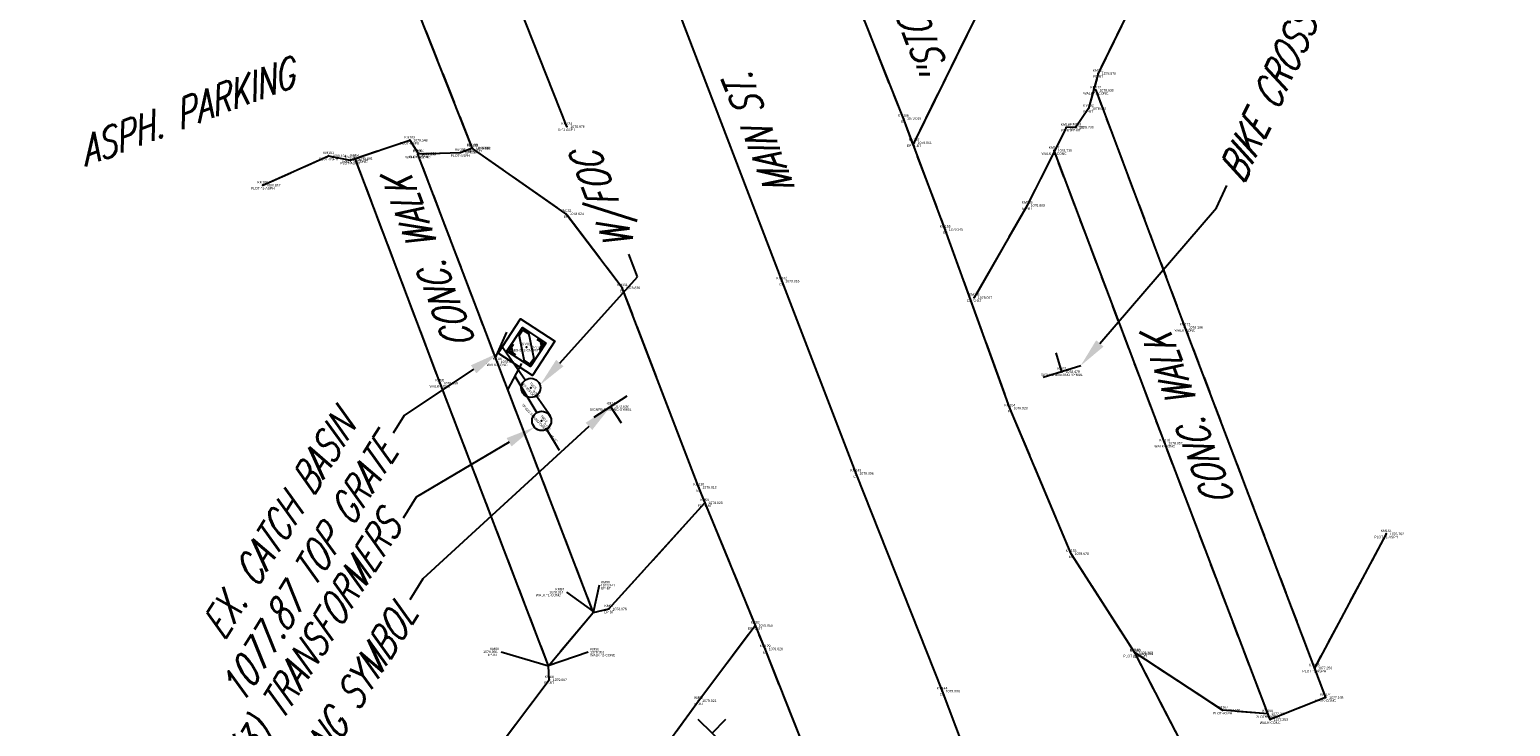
# Model space of a CAD drawing. Extents: x 0 to 213038, y 0 to 462006.
# Tile 25 of 106: x 212401 to 212521, y 396438 to 396494. Entities that reach past the tile are written whole.
import ezdxf
from ezdxf import colors
from ezdxf.entities.mleader import LeaderData, LeaderLine
from ezdxf.enums import TextEntityAlignment as Align
from ezdxf.math import Vec2, Vec3

# ---------------------------------------------------------------- set-up
doc = ezdxf.new("R2010")
doc.units = 0
doc.header["$LTSCALE"] = 20
doc.header["$MEASUREMENT"] = 0
for name, pattern in [('1-DASHED2', [0.1875, 0.125, -0.0625]), ('PV_X_EP', [0.27, 0.22, -0.05]), ('X_Existing 2', [0.125, 0.0625, -0.0625])]:
    doc.linetypes.add(name, pattern=pattern)
doc.layers.get('0').update_dxf_attribs({"linetype": 'CONTINUOUS'})
for name, color, linetype in [('DR_X_BLOCKS', 124, 'CONTINUOUS'), ('DR_X_TEXT', 2, 'CONTINUOUS'), ('DT_X_BREAK_LINE', 4, 'CONTINUOUS'), ('PNTDESC', 3, 'CONTINUOUS'), ('PNTELEV', 5, 'CONTINUOUS'), ('PNTNO', 7, 'CONTINUOUS'), ('PNTS_Butler Topo', 1, 'CONTINUOUS'), ('PNTS_TBC-7-16-2025', 1, 'CONTINUOUS'), ('PV_X_EOP', 240, 'PV_X_EP'), ('PV_X_PARKING_LOT', 9, '1-DASHED2'), ('PV_X_TEXT', 2, 'CONTINUOUS'), ('PV_X_WALK', 1, 'X_Existing 2'), ('RW_X_TEXT', 9, 'CONTINUOUS'), ('SN_X_BLOCKS', 94, 'CONTINUOUS'), ('SN_X_TEXT', 2, 'CONTINUOUS'), ('SV_X_CENTER_PAVT', 2, 'CONTINUOUS'), ('UT_X_GAS_TEXT', 2, 'CONTINUOUS'), ('UT_X_TELE_BLOCKS', 32, 'CONTINUOUS'), ('UT_X_TELE_TEXT', 32, 'CONTINUOUS'), ('UT_X_TEXT', 32, 'CONTINUOUS')]:
    doc.layers.add(name, color=color, linetype=linetype)
doc.styles.add('PTXT', font='TXT')
doc.styles.add('romans', font='romans.shx', dxfattribs={"width": 0.75, "oblique": 22.5})

# ---------------------------------------------------------------- blocks, each defined once
blk = doc.blocks.new('SRVPNO1')
at = {"layer": 'PNTDESC', "style": 'PTXT'}
blk.add_attdef('DESC2', text='', height=1, dxfattribs=at).set_placement((0, -1.75), align=Align.CENTER)
at = {"layer": 'PNTELEV', "style": 'PTXT'}
blk.add_attdef('ELEV2', (1.5, -0.5), '', height=1, dxfattribs=at)
at = {"layer": 'PNTNO', "style": 'PTXT'}
blk.add_attdef('PT#', text='', height=1, dxfattribs=at).set_placement((0, 0.75), align=Align.CENTER)
blk = doc.blocks.new('CBS22B-X')
at = {"color": 8}
for p, q in [((-1.15, -0.61), (0.61, 1.15)), ((-1.15, 0.52), (-0.52, 1.15)), ((-0.55, -1.15), (1.15, 0.55)), ((0.58, -1.15), (1.15, -0.58))]:
    blk.add_line(p, q, dxfattribs=at)
at = {"color": 124}
blk.add_lwpolyline([(-1.67, 1.67), (1.67, 1.67), (1.67, -1.67), (-1.67, -1.67), (-1.67, 1.67)], close=True, dxfattribs=at)
at = {"color": 124, "flags": 128}
blk.add_lwpolyline([(-1.15, 1.15), (1.15, 1.15), (1.15, -1.15), (-1.15, -1.15), (-1.15, 1.15)], close=True, dxfattribs=at)
at = {"color": 8}
for points in [[(-0.4, 1), (-1, 1), (-1, 0.4)], [(1, 0.4), (1, 1), (0.4, 1)], [(-1, -0.4), (-1, -1), (-0.4, -1)], [(0.4, -1), (1, -1), (1, -0.4)]]:
    blk.add_lwpolyline(points, dxfattribs=at)
blk = doc.blocks.new('SGN1P')
for p, q in [((0, 0.08), (0, -0.08)), ((0, 0), (-0.08, 0))]:
    blk.add_line(p, q)
blk = doc.blocks.new('TELP')
at = {"color": 32}
for p, q in [((0.1093, 0.1812), (0.0202, 0.0334)), ((0.0502, 0.1812), (0.1684, 0.1812))]:
    blk.add_line(p, q, dxfattribs=at)
blk.add_lwpolyline([(-0.0202, -0.0334), (-0.0717, -0.1188)], dxfattribs=at)
blk.add_circle((0, 0), 0.0391, dxfattribs=at)

msp = doc.modelspace()

# ---------------------------------------------------------------- linework, layer by layer
at = {"layer": 'DT_X_BREAK_LINE'}
for points in [[(212517.43, 396375.09, 1076.6), (212507.98, 396400.17, 1077.06), (212499.63, 396422.82, 1077.61), (212495.29, 396434.86, 1077.87), (212490.84, 396443.46, 1078.4), (212485.6, 396451.61, 1078.68), (212480.62, 396463.46, 1078.92), (212475.35, 396478.01, 1079.05), (212471.94, 396487.05, 1079.02), (212464.86, 396504.89, 1079.08), (212458.66, 396522.53, 1079.54), (212454.68, 396536.62, 1080.19), (212453.7, 396546.17, 1080.57), (212455.15, 396553.36, 1080.61), (212449.46, 396568.14, 1081.57)], [(212444.53, 396486.38, 1078.98), (212436.83, 396505.88, 1079.82), (212427.91, 396529.78, 1081), (212418.91, 396554.12, 1082.48)], [(212472.81, 396485.07, 1079), (212478.86, 396497.33, 1078.73), (212478.98, 396499.53, 1078.61), (212481.2, 396503.6, 1078.61), (212482.85, 396504.95, 1078.64), (212489.82, 396519.37, 1078.46), (212506.72, 396553.25, 1078.16)], [(212419.76, 396481.61, 1080.85), (212425.12, 396484, 1080.13), (212426.87, 396483.66, 1079.71), (212431.73, 396485.27, 1079.35), (212432.45, 396484.18, 1079.21), (212435.86, 396484.27, 1078.97), (212436.83, 396484.66, 1078.89), (212429.84, 396502.3, 1079.93), (212409.83, 396549.74, 1082.6)], [(212515.69, 396548.71, 1077.99), (212503.99, 396524.93, 1078.2), (212494.2, 396503.76, 1078.42), (212487.81, 396490.71, 1078.68), (212487.01, 396487.86, 1078.69), (212485.99, 396486.34, 1078.73), (212485.2, 396486.31, 1078.73), (212482.02, 396479.97, 1078.81), (212477.72, 396472.46, 1079.01)], [(212487.62, 396489.34, 1078.64), (212494.88, 396470.04, 1078.2), (212506.33, 396439.9, 1077.16), (212501.82, 396438.1, 1077.25), (212493.23, 396460.61, 1078.06), (212484.22, 396484.43, 1078.73)], [(212446.66, 396446.92, 1078.91), (212438.85, 396467.23, 1078.88), (212432.4, 396484.14, 1079.29)], [(212489.63, 396365.59, 1076.56), (212481.93, 396382.61, 1077.01), (212473.67, 396403.92, 1077.73), (212474.51, 396408.24, 1077.97), (212469.23, 396422.28, 1078.56), (212460.68, 396443.85, 1079.03), (212455.28, 396457.01, 1079.01), (212449.05, 396473.25, 1078.84), (212444.46, 396479.29, 1078.62), (212436.86, 396484.61, 1078.89)], [(212427.26, 396483.79, 1079.69), (212434.19, 396465.49, 1078.97), (212443.02, 396442.48, 1078.95)], [(212404.5, 396385.97, 1078.42), (212415.5, 396402.96, 1078.47), (212426.49, 396418.95, 1078.67), (212432.29, 396427.02, 1078.77), (212443.09, 396441.34, 1079.01), (212443.03, 396442.48, 1078.96), (212446.68, 396446.82, 1078.94), (212447.96, 396447.11, 1078.98), (212455.77, 396455.75, 1079.02)], [(212511.27, 396453.22, 1076.76), (212505.42, 396442.3, 1077.26)], [(212413.29, 396380.52, 1078.28), (212425.39, 396398.97, 1078.5), (212432.26, 396409.42, 1078.61), (212440.51, 396421.28, 1078.8), (212447.28, 396429.58, 1078.9), (212447.93, 396429.52, 1078.85), (212451.64, 396433.55, 1078.93), (212451.37, 396434.32, 1078.98), (212455.26, 396439.64, 1079.02), (212459.86, 396445.77, 1079.06)], [(212501.62, 396438.57, 1077.25), (212497.95, 396438.87, 1077.6), (212490.82, 396443.53, 1078.39)]]:
    msp.add_polyline3d(points, dxfattribs=at)
at = {"layer": 'PNTS_Butler Topo'}
for p, q in [((212444.49, 396448.48), (212446.66, 396446.92)), ((212447.16, 396449.04), (212446.68, 396446.82)), ((212439.17, 396443.62), (212443.03, 396442.48)), ((212446.28, 396443.59), (212443.02, 396442.48))]:
    msp.add_line(p, q, dxfattribs=at)
for p in [(212487.81, 396490.71, 1078.68), (212487.62, 396489.34, 1078.64), (212487.01, 396487.86, 1078.69), (212471.94, 396487.05, 1079.02), (212444.53, 396486.38, 1078.98), (212485.2, 396486.31, 1078.73), (212485.99, 396486.34, 1078.73), (212431.73, 396485.27, 1079.35), (212432.4, 396484.14, 1079.29), (212432.45, 396484.18, 1079.21), (212435.86, 396484.27, 1078.97), (212436.83, 396484.66, 1078.89), (212436.86, 396484.61, 1078.89), (212472.81, 396485.07, 1079), (212484.22, 396484.43, 1078.73), (212425.12, 396484, 1080.13), (212426.87, 396483.66, 1079.71), (212427.26, 396483.79, 1079.69), (212419.76, 396481.61, 1080.85), (212444.46, 396479.29, 1078.62), (212482.02, 396479.97, 1078.81), (212475.35, 396478.01, 1079.05), (212449.05, 396473.25, 1078.84), (212462.03, 396473.8, 1079.02), (212477.72, 396472.46, 1079.01), (212494.88, 396470.04, 1078.2), (212441.24, 396468.43, 1077.87), (212438.85, 396467.23, 1078.88), (212484.86, 396466.43, 1078.48), (212434.19, 396465.49, 1078.97), (212448.1, 396463.6, 1079.61), (212480.62, 396463.46, 1078.92), (212493.23, 396460.61, 1078.06), (212468.07, 396458.15, 1079.1), (212455.28, 396457.01, 1079.01), (212455.77, 396455.75, 1079.02), (212511.27, 396453.22, 1076.76), (212485.6, 396451.61, 1078.68), (212446.66, 396446.92, 1078.91), (212446.68, 396446.82, 1078.94), (212447.96, 396447.11, 1078.98), (212459.86, 396445.77, 1079.06), (212460.68, 396443.85, 1079.03), (212490.82, 396443.53, 1078.39), (212490.84, 396443.46, 1078.4), (212443.02, 396442.48, 1078.95), (212443.03, 396442.48, 1078.96), (212505.42, 396442.3, 1077.26), (212443.09, 396441.34, 1079.01), (212455.26, 396439.64, 1079.02), (212475.09, 396440.41, 1078.93), (212506.33, 396439.9, 1077.16), (212497.95, 396438.87, 1077.6), (212501.62, 396438.57, 1077.25), (212501.82, 396438.1, 1077.25)]:
    msp.add_point(p, dxfattribs=at)
at = {"layer": 'PNTS_TBC-7-16-2025'}
for p in [(212441.6, 396465.11), (212442.48, 396462.42)]:
    msp.add_point(p, dxfattribs=at)
at = {"layer": 'PV_X_EOP', "flags": 128}
for points in [[(212517.43, 396375.09), (212507.98, 396400.17), (212499.63, 396422.82), (212495.29, 396434.86), (212490.84, 396443.46), (212485.6, 396451.61), (212480.62, 396463.46), (212475.35, 396478.01), (212471.94, 396487.05), (212464.86, 396504.89), (212458.66, 396522.53), (212454.68, 396536.62), (212453.7, 396546.17), (212455.15, 396553.36), (212449.46, 396568.14)], [(212472.81, 396485.07), (212478.86, 396497.33), (212478.98, 396499.53), (212481.2, 396503.6), (212482.85, 396504.95), (212489.82, 396519.37), (212506.72, 396553.25)], [(212515.69, 396548.71), (212503.99, 396524.93), (212494.2, 396503.76), (212487.81, 396490.71), (212487.01, 396487.86), (212485.99, 396486.34), (212485.2, 396486.31), (212482.02, 396479.97), (212477.72, 396472.46)], [(212489.63, 396365.59), (212481.93, 396382.61), (212473.67, 396403.92), (212474.51, 396408.24), (212469.23, 396422.28), (212460.68, 396443.85), (212455.28, 396457.01), (212449.05, 396473.25), (212444.46, 396479.29), (212436.86, 396484.61)], [(212404.5, 396385.97), (212415.5, 396402.96), (212426.49, 396418.95), (212432.29, 396427.02), (212443.09, 396441.34), (212443.03, 396442.48), (212446.68, 396446.82), (212447.96, 396447.11), (212455.77, 396455.75)], [(212413.29, 396380.52), (212425.39, 396398.97), (212432.26, 396409.42), (212440.51, 396421.28), (212447.28, 396429.58), (212447.93, 396429.52), (212451.64, 396433.55), (212451.37, 396434.32), (212455.26, 396439.64), (212459.86, 396445.77)]]:
    msp.add_lwpolyline(points, dxfattribs=at)
at = {"layer": 'PV_X_PARKING_LOT', "flags": 128}
for points in [[(212419.76, 396481.61), (212425.12, 396484), (212426.87, 396483.66), (212431.73, 396485.27), (212432.45, 396484.18), (212435.86, 396484.27), (212436.83, 396484.66), (212429.84, 396502.3), (212409.83, 396549.74)], [(212511.27, 396453.22), (212505.42, 396442.3)], [(212501.62, 396438.57), (212497.95, 396438.87), (212490.82, 396443.53)]]:
    msp.add_lwpolyline(points, dxfattribs=at)
at = {"layer": 'PV_X_WALK', "flags": 128}
for points in [[(212487.62, 396489.34), (212494.88, 396470.04), (212506.33, 396439.9), (212501.82, 396438.1), (212493.23, 396460.61), (212484.22, 396484.43)], [(212446.66, 396446.92), (212438.85, 396467.23), (212432.4, 396484.14)], [(212427.26, 396483.79), (212434.19, 396465.49), (212443.02, 396442.48)]]:
    msp.add_lwpolyline(points, dxfattribs=at)
at = {"layer": 'SV_X_CENTER_PAVT'}
msp.add_polyline3d([(212430.14, 396556.66, 1082.26), (212438.63, 396534.38, 1080.88), (212448.02, 396510.08, 1079.62), (212453.77, 396495.4, 1079.16), (212462.03, 396473.8, 1079.02), (212468.07, 396458.15, 1079.1), (212475.09, 396440.41, 1078.93), (212484.33, 396415.96, 1078.25), (212493.54, 396392.33, 1077.44), (212502.04, 396370.12, 1076.92)], dxfattribs=at)

# ---------------------------------------------------------------- block references
at = {"layer": 'DR_X_BLOCKS', "rotation": 56.77710425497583}
msp.add_blockref('CBS22B-X', (212441.24, 396468.43, 1077.87), dxfattribs=at)
at = {"layer": 'PNTS_Butler Topo', "xscale": 0.2, "yscale": 0.2, "zscale": 0.2}
for p, values in [((212487.81, 396490.71, 1078.68), {'PT#': 'KM181', 'ELEV2': '1078.678', 'DESC2': 'EP-BT'}), ((212487.62, 396489.34, 1078.64), {'PT#': 'KM172', 'ELEV2': '1078.639', 'DESC2': 'WALK ^ 1-CONC'}), ((212487.01, 396487.86, 1078.69), {'PT#': 'KM182', 'ELEV2': '1078.695', 'DESC2': 'EP-BT'}), ((212444.53, 396486.38, 1078.98), {'PT#': 'KM134', 'ELEV2': '1078.976', 'DESC2': 'B ^ 1-ASPH'}), ((212471.94, 396487.05, 1079.02), {'PT#': 'KM156', 'ELEV2': '1079.019', 'DESC2': 'EP'}), ((212485.2, 396486.31, 1078.73), {'PT#': 'KM184', 'ELEV2': '1078.734', 'DESC2': 'EP-BT'}), ((212485.99, 396486.34, 1078.73), {'PT#': 'KM183', 'ELEV2': '1078.730', 'DESC2': 'EP-BT'}), ((212431.73, 396485.27, 1079.35), {'PT#': 'KM103', 'ELEV2': '1079.348', 'DESC2': 'PLOT-ASPH'}), ((212472.81, 396485.07, 1079), {'PT#': 'KM187', 'ELEV2': '1079.001', 'DESC2': 'EP ^ 1-BT'}), ((212425.12, 396484, 1080.13), {'PT#': 'KM101', 'ELEV2': '1080.134', 'DESC2': 'PLOT-ASPH'}), ((212427.26, 396483.79, 1079.69), {'PT#': 'KM94', 'ELEV2': '1079.691', 'DESC2': 'WALK ^ 1-CONC'}), ((212432.4, 396484.14, 1079.29), {'PT#': 'KM99', 'ELEV2': '1079.290', 'DESC2': 'WALK ^ 2-CONC'}), ((212432.45, 396484.18, 1079.21), {'PT#': 'KM104', 'ELEV2': '1079.209', 'DESC2': 'PLOT-ASPH'}), ((212435.86, 396484.27, 1078.97), {'PT#': 'KM105', 'ELEV2': '1078.969', 'DESC2': 'PLOT-ASPH'}), ((212436.83, 396484.66, 1078.89), {'PT#': 'KM106', 'ELEV2': '1078.888', 'DESC2': 'PLOT-ASPH'}), ((212436.86, 396484.61, 1078.89), {'PT#': 'KM133', 'ELEV2': '1078.893', 'DESC2': 'EP ^ 2'}), ((212484.22, 396484.43, 1078.73), {'PT#': 'KM177', 'ELEV2': '1078.735', 'DESC2': 'WALK ^ 2-CONC'}), ((212426.87, 396483.66, 1079.71), {'PT#': 'KM102', 'ELEV2': '1079.714', 'DESC2': 'PLOT-ASPH'}), ((212419.76, 396481.61, 1080.85), {'PT#': 'KM100', 'ELEV2': '1080.852', 'DESC2': 'PLOT ^ 1-ASPH'}), ((212444.46, 396479.29, 1078.62), {'PT#': 'KM132', 'ELEV2': '1078.624', 'DESC2': 'EP'}), ((212482.02, 396479.97, 1078.81), {'PT#': 'KM185', 'ELEV2': '1078.808', 'DESC2': 'EP-BT'}), ((212475.35, 396478.01, 1079.05), {'PT#': 'KM155', 'ELEV2': '1079.049', 'DESC2': 'EP'}), ((212449.05, 396473.25, 1078.84), {'PT#': 'KM131', 'ELEV2': '1078.836', 'DESC2': 'EP'}), ((212462.03, 396473.8, 1079.02), {'PT#': 'KM142', 'ELEV2': '1079.016', 'DESC2': 'CP'}), ((212477.72, 396472.46, 1079.01), {'PT#': 'KM186', 'ELEV2': '1079.007', 'DESC2': 'EP ^ 2-BT'}), ((212494.88, 396470.04, 1078.2), {'PT#': 'KM173', 'ELEV2': '1078.196', 'DESC2': 'WALK-CONC'}), ((212441.24, 396468.43, 1077.87), {'PT#': 'KM93', 'ELEV2': '1077.870', 'DESC2': 'CBS-2X2-CNTR/TG'}), ((212438.85, 396467.23, 1078.88), {'PT#': 'KM98', 'ELEV2': '1078.884', 'DESC2': 'WALK-CONC'}), ((212484.86, 396466.43, 1078.48), {'PT#': 'KM23', 'ELEV2': '1078.479', 'DESC2': 'SIGNPB-BIKEXNG-SYMBL'}), ((212434.19, 396465.49, 1078.97), {'PT#': 'KM95', 'ELEV2': '1078.969', 'DESC2': 'WALK-CONC'}), ((212448.1, 396463.6, 1079.61), {'PT#': 'KM24', 'ELEV2': '1079.608', 'DESC2': 'SIGNPB-BIKEXNG-SYMBL'}), ((212480.62, 396463.46, 1078.92), {'PT#': 'KM154', 'ELEV2': '1078.920', 'DESC2': 'EP'}), ((212493.23, 396460.61, 1078.06), {'PT#': 'KM176', 'ELEV2': '1078.057', 'DESC2': 'WALK-CONC'}), ((212468.07, 396458.15, 1079.1), {'PT#': 'KM143', 'ELEV2': '1079.096', 'DESC2': 'CP'}), ((212455.28, 396457.01, 1079.01), {'PT#': 'KM130', 'ELEV2': '1079.010', 'DESC2': 'EP'}), ((212455.77, 396455.75, 1079.02), {'PT#': 'KM92', 'ELEV2': '1079.023', 'DESC2': 'EP ^ 2-BT'}), ((212511.27, 396453.22, 1076.76), {'PT#': 'KM164', 'ELEV2': '1076.762', 'DESC2': 'PLOT ^ 1-ASPH'}), ((212485.6, 396451.61, 1078.68), {'PT#': 'KM153', 'ELEV2': '1078.678', 'DESC2': 'EP'}), ((212447.96, 396447.11, 1078.98), {'PT#': 'KM91', 'ELEV2': '1078.976', 'DESC2': 'EP-BT'}), ((212459.86, 396445.77, 1079.06), {'PT#': 'KM83', 'ELEV2': '1079.056', 'DESC2': 'EP ^ 2-BT'}), ((212460.68, 396443.85, 1079.03), {'PT#': 'KM129', 'ELEV2': '1079.026', 'DESC2': 'EP'}), ((212490.82, 396443.53, 1078.39), {'PT#': 'KM168', 'ELEV2': '1078.393', 'DESC2': 'PLOT ^ 2-ASPH'}), ((212490.84, 396443.46, 1078.4), {'PT#': 'KM152', 'ELEV2': '1078.396', 'DESC2': 'EP'}), ((212505.42, 396442.3, 1077.26), {'PT#': 'KM165', 'ELEV2': '1077.256', 'DESC2': 'PLOT ^ 2-ASPH'}), ((212443.09, 396441.34, 1079.01), {'PT#': 'KM88', 'ELEV2': '1079.007', 'DESC2': 'EP-BT'}), ((212475.09, 396440.41, 1078.93), {'PT#': 'KM144', 'ELEV2': '1078.930', 'DESC2': 'CP'}), ((212455.26, 396439.64, 1079.02), {'PT#': 'KM82', 'ELEV2': '1079.021', 'DESC2': 'EP-BT'}), ((212506.33, 396439.9, 1077.16), {'PT#': 'KM174', 'ELEV2': '1077.158', 'DESC2': 'WALK-CONC'}), ((212497.95, 396438.87, 1077.6), {'PT#': 'KM167', 'ELEV2': '1077.601', 'DESC2': 'PLOT-ASPH'}), ((212501.62, 396438.57, 1077.25), {'PT#': 'KM166', 'ELEV2': '1077.247', 'DESC2': 'PLOT ^ 1-ASPH'}), ((212501.82, 396438.1, 1077.25), {'PT#': 'KM175', 'ELEV2': '1077.253', 'DESC2': 'WALK-CONC'})]:
    msp.add_blockref('SRVPNO1', p, dxfattribs=at).add_auto_attribs(values)
at = {"layer": 'PNTS_Butler Topo'}
ref = msp.add_blockref('SRVPNO1', (212446.68, 396446.82, 1078.94), dxfattribs=dict(at, xscale=0.2, yscale=0.2, zscale=0.2))
ref.add_attrib('PT#', 'KM90', (212447.31, 396449.19, 1078.94), dxfattribs={"layer": 'PNTNO', "height": 0.2, "style": 'PTXT'})
ref.add_attrib('ELEV2', '1078.941', (212447.31, 396448.94, 1078.94), dxfattribs={"layer": 'PNTELEV', "height": 0.2, "style": 'PTXT'})
ref.add_attrib('DESC2', 'EP-BT', (212447.31, 396448.7, 1078.94), dxfattribs={"layer": 'PNTDESC', "height": 0.2, "style": 'PTXT'})
ref = msp.add_blockref('SRVPNO1', (212446.66, 396446.92, 1078.91), dxfattribs=dict(at, xscale=0.2, yscale=0.2, zscale=0.2))
ref.add_attrib('PT#', 'KM97', (212443.6, 396448.62, 1078.91), dxfattribs={"layer": 'PNTNO', "height": 0.2, "style": 'PTXT'})
ref.add_attrib('ELEV2', '1078.914', (212443.1, 396448.38, 1078.91), dxfattribs={"layer": 'PNTELEV', "height": 0.2, "style": 'PTXT'})
ref.add_attrib('DESC2', 'WALK ^ 1-CONC', (212442, 396448.14, 1078.91), dxfattribs={"layer": 'PNTDESC', "height": 0.2, "style": 'PTXT'})
ref = msp.add_blockref('SRVPNO1', (212443.03, 396442.48, 1078.96), dxfattribs=dict(at, xscale=0.2, yscale=0.2, zscale=0.2))
ref.add_attrib('PT#', 'KM89', (212438.28, 396443.77, 1078.96), dxfattribs={"layer": 'PNTNO', "height": 0.2, "style": 'PTXT'})
ref.add_attrib('ELEV2', '1078.956', (212437.72, 396443.52, 1078.96), dxfattribs={"layer": 'PNTELEV', "height": 0.2, "style": 'PTXT'})
ref.add_attrib('DESC2', 'EP-BT', (212438.08, 396443.28, 1078.96), dxfattribs={"layer": 'PNTDESC', "height": 0.2, "style": 'PTXT'})
ref = msp.add_blockref('SRVPNO1', (212443.02, 396442.48, 1078.95), dxfattribs=dict(at, xscale=0.2, yscale=0.2, zscale=0.2))
ref.add_attrib('PT#', 'KM96', (212446.43, 396443.74, 1078.95), dxfattribs={"layer": 'PNTNO', "height": 0.2, "style": 'PTXT'})
ref.add_attrib('ELEV2', '1078.951', (212446.43, 396443.49, 1078.95), dxfattribs={"layer": 'PNTELEV', "height": 0.2, "style": 'PTXT'})
ref.add_attrib('DESC2', 'WALK ^ 2-CONC', (212446.43, 396443.25, 1078.95), dxfattribs={"layer": 'PNTDESC', "height": 0.2, "style": 'PTXT'})
at = {"layer": 'PNTS_TBC-7-16-2025', "xscale": 0.2, "yscale": 0.2, "zscale": 0.2, "rotation": 312.7425778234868}
for p, values in [((212441.6, 396465.11), {'PT#': 'TBC1', 'ELEV2': '0.000', 'DESC2': 'TP-W/FOC'}), ((212442.48, 396462.42), {'PT#': 'TBC2', 'ELEV2': '0.000', 'DESC2': 'TP-W/3-TRANSFORMER-W/FOC'})]:
    msp.add_blockref('SRVPNO1', p, dxfattribs=at).add_auto_attribs(values)
at = {"layer": 'SN_X_BLOCKS', "xscale": 20, "yscale": 20, "zscale": 20}
for p, rotation in [((212484.86, 396466.43, 1078.48), 287.5982713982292), ((212448.1, 396463.6, 1079.61), 122.8420527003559), ((212456.37, 396436.99, 1079.14), 225.8324858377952)]:
    msp.add_blockref('SGN1P', p, dxfattribs=dict(at, rotation=rotation))
at = {"layer": 'UT_X_TELE_BLOCKS', "xscale": 20, "yscale": 20, "zscale": 20}
for p, rotation in [((212441.6, 396465.11), 66.11990170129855), ((212442.48, 396462.42), 61.98667215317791)]:
    msp.add_blockref('TELP', p, dxfattribs=dict(at, rotation=rotation))

# ---------------------------------------------------------------- texts
at = {"layer": 'PV_X_TEXT', "char_height": 2.4, "width": 356.073, "style": 'romans'}
for s, insert, attachment_point, rotation in [('ASPH. PARKING', (212404.42, 396485.35), 1, 20.9322), ('CONC. WALK', (212434.88, 396467.88), 1, 110.8984), ('CONC. WALK', (212498.96, 396455.95, -1078.1), 7, 110.8102)]:
    msp.add_mtext(s, dxfattribs=dict(at, insert=insert, attachment_point=attachment_point, rotation=rotation))
at = {"layer": 'RW_X_TEXT', "insert": (212460.91, 396480.45), "char_height": 2.4, "width": 356.073, "attachment_point": 1, "rotation": 110.9322, "style": 'romans'}
msp.add_mtext('MAIN ST. ', dxfattribs=at)
at = {"layer": 'SN_X_TEXT', "style": 'romans', "oblique": 22.5, "width": 0.75}
msp.add_text('"STOP"', height=2.4, rotation=111.6512, dxfattribs=at).set_placement((212475.94, 396490.34))

# ---------------------------------------------------------------- leaders
at = {"layer": 'DR_X_TEXT'}
ml = msp.add_multileader_mtext('Standard', dxfattribs=at)
ml.set_content('EX. CATCH BASIN\\P1077.87 TOP GRATE', color=256, style='romans')
ml.set_leader_properties(color=1, linetype='CONTINUOUS', lineweight=-1)
ml.build(insert=Vec2(0, 0))
ml.multileader.update_dxf_attribs({"text_right_attachment_type": 3, "dogleg_length": 0.25, "arrow_head_size": 2.4, "scale": 20})
ctx = ml.context
ctx.base_point, ctx.scale, ctx.char_height, ctx.arrow_head_size, ctx.landing_gap_size, ctx.plane_origin, ctx.plane_x_axis, ctx.plane_y_axis = Vec3(212411.3, 396438.15), 20, 2.4, 2.4, 1, Vec3(212522.37, 396059.84), Vec3(0.525307, 0.850913), Vec3(-0.850913, 0.525307)
ctx.right_attachment, ctx.text_align_type = 3, 2
notes = []
notes.append((ctx, [(0, (1, 1, 0), (212431.27, 396462.87), (-0.525307, -0.850913), 1.7, [(0, [(212438.94, 396467.95)], 0, [])])]))
ctx.mtext.insert, ctx.mtext.text_direction, ctx.mtext.rotation, ctx.mtext.width, ctx.mtext.alignment, ctx.mtext.flow_direction = Vec3(212425.42, 396463.3), Vec3(0.525307, 0.850913), 1.01772, 41.4533, 3, 5
at = {"layer": 'PV_X_TEXT'}
ml = msp.add_multileader_mtext('Standard', dxfattribs=at)
ml.set_content('STOP AHEAD SYMBOL ', color=256, style='romans')
ml.set_leader_properties(color=1, linetype='CONTINUOUS', lineweight=-1)
ml.build(insert=Vec2(0, 0))
ml.multileader.update_dxf_attribs({"text_right_attachment_type": 3, "dogleg_length": 0.25, "arrow_head_size": 2.4, "scale": 20})
ctx = ml.context
ctx.base_point, ctx.scale, ctx.char_height, ctx.arrow_head_size, ctx.landing_gap_size, ctx.plane_origin, ctx.plane_x_axis, ctx.plane_y_axis = Vec3(212385.43, 396327.86, 1078.28), 20, 2.4, 2.4, 1, Vec3(212203.53, 395967.72, 1078.28), Vec3(0.508856, 0.860852), Vec3(-0.860852, 0.508856)
ctx.right_attachment = 3
notes.append((ctx, [(0, (0, 0, 0), (0, 0), (1, 0), 1, [])]))
ctx.mtext.insert, ctx.mtext.text_direction, ctx.mtext.rotation, ctx.mtext.width, ctx.mtext.defined_height, ctx.mtext.flow_direction = Vec3(212384.9, 396329.33, 1078.28), Vec3(0.508856, 0.860852), 1.036941, 29.1669, 2.41, 5
ml = msp.add_multileader_mtext('Standard', dxfattribs=at)
ml.set_content('"STOP" & STREET SIGN', color=256, style='romans')
ml.set_leader_properties(color=1, linetype='CONTINUOUS', lineweight=-1)
ml.build(insert=Vec2(0, 0))
ml.multileader.update_dxf_attribs({"text_right_attachment_type": 3, "dogleg_length": 0.25, "arrow_head_size": 2.4, "scale": 20})
ctx = ml.context
ctx.base_point, ctx.scale, ctx.char_height, ctx.arrow_head_size, ctx.landing_gap_size, ctx.plane_origin, ctx.plane_x_axis, ctx.plane_y_axis = Vec3(212513.81, 396701.97), 20, 2.4, 2.4, 1, Vec3(212655.65, 396317.83), Vec3(0.906425, 0.422367), Vec3(-0.422367, 0.906425)
ctx.right_attachment, ctx.text_align_type = 3, 2
notes.append((ctx, [(0, (1, 1, 0), (212549.18, 396717.95), (-0.906425, -0.422367), 5, [(0, [(212555.26, 396724.94)], 0, [])])]))
ctx.mtext.insert, ctx.mtext.text_direction, ctx.mtext.rotation, ctx.mtext.width, ctx.mtext.alignment, ctx.mtext.flow_direction = Vec3(212543.05, 396716.92), Vec3(0.906425, 0.422367), 0.436056, 33.0753, 3, 5
ml = msp.add_multileader_mtext('Standard', dxfattribs=at)
ml.set_content('"BIKE ROUTE"/"NO THRU TRUCKS" ', color=256, style='romans')
ml.set_leader_properties(color=1, linetype='CONTINUOUS', lineweight=-1)
ml.build(insert=Vec2(0, 0))
ml.multileader.update_dxf_attribs({"text_right_attachment_type": 3, "dogleg_length": 0.25, "arrow_head_size": 2.4, "scale": 20})
ctx = ml.context
ctx.base_point, ctx.scale, ctx.char_height, ctx.arrow_head_size, ctx.landing_gap_size, ctx.plane_origin, ctx.plane_x_axis, ctx.plane_y_axis = Vec3(212524.85, 396628.75), 20, 2.4, 2.4, 1, Vec3(212883.21, 396439.45), Vec3(0.435361, 0.900256), Vec3(-0.900256, 0.435361)
ctx.right_attachment, ctx.text_align_type = 3, 2
notes.append((ctx, [(0, (1, 1, 0), (212547.65, 396674.84), (-0.435361, -0.900256), 2.04, [(0, [(212561.16, 396689.95)], 0, [])])]))
ctx.mtext.insert, ctx.mtext.text_direction, ctx.mtext.rotation, ctx.mtext.width, ctx.mtext.alignment, ctx.mtext.flow_direction = Vec3(212544.47, 396673), Vec3(0.435361, 0.900256), 1.120357, 48.6458, 3, 5
ml = msp.add_multileader_mtext('Standard', dxfattribs=at)
ml.set_content('"NO MOTOR VEHICLES"', color=256, style='romans')
ml.set_leader_properties(color=1, linetype='CONTINUOUS', lineweight=-1)
ml.build(insert=Vec2(0, 0))
ml.multileader.update_dxf_attribs({"text_right_attachment_type": 3, "dogleg_length": 0.25, "arrow_head_size": 2.4, "scale": 20})
ctx = ml.context
ctx.base_point, ctx.scale, ctx.char_height, ctx.arrow_head_size, ctx.landing_gap_size, ctx.plane_origin, ctx.plane_x_axis, ctx.plane_y_axis = Vec3(212547.05, 396646.85), 20, 2.4, 2.4, 1, Vec3(212895.62, 396436.84), Vec3(0.435361, 0.900256), Vec3(-0.900256, 0.435361)
ctx.right_attachment, ctx.text_align_type = 3, 2
notes.append((ctx, [(0, (1, 1, 0), (212563.93, 396680.71), (-0.435361, -0.900256), 5, [(0, [(212567.82, 396687.59)], 0, [])])]))
ctx.mtext.insert, ctx.mtext.text_direction, ctx.mtext.rotation, ctx.mtext.width, ctx.mtext.alignment, ctx.mtext.flow_direction = Vec3(212559.83, 396676.03), Vec3(0.435361, 0.900256), 1.120357, 41.9305, 3, 5
at = {"layer": 'SN_X_TEXT'}
ml = msp.add_multileader_mtext('Standard', dxfattribs=at)
ml.set_content('"STOP" ', color=256, style='romans')
ml.set_leader_properties(color=1, linetype='CONTINUOUS', lineweight=-1)
ml.build(insert=Vec2(0, 0))
ml.multileader.update_dxf_attribs({"text_right_attachment_type": 3, "dogleg_length": 0.25, "arrow_head_size": 2.4, "scale": 20})
ctx = ml.context
ctx.base_point, ctx.scale, ctx.char_height, ctx.arrow_head_size, ctx.landing_gap_size, ctx.plane_origin, ctx.plane_x_axis, ctx.plane_y_axis = Vec3(212639.16, 397859.36, 1077.39), 20, 2.4, 2.4, 1, Vec3(212220.83, 397772.71, 1077.39), Vec3(0.307783, -0.951457), Vec3(0.951457, 0.307783)
ctx.right_attachment, ctx.text_align_type = 3, 2
notes.append((ctx, [(0, (0, 0, 0), (0, 0), (1, 0), 1, [])]))
ctx.mtext.insert, ctx.mtext.text_direction, ctx.mtext.rotation, ctx.mtext.width, ctx.mtext.alignment, ctx.mtext.flow_direction = Vec3(212643.34, 397850.31, 1077.39), Vec3(0.307783, -0.951457), 5.025251, 10.1601, 3, 5
ml = msp.add_multileader_mtext('Standard', dxfattribs=at)
ml.set_content('STOP AHEAD SYMBOL ', color=256, style='romans')
ml.set_leader_properties(color=1, linetype='CONTINUOUS', lineweight=-1)
ml.build(insert=Vec2(0, 0))
ml.multileader.update_dxf_attribs({"text_right_attachment_type": 3, "dogleg_length": 0.25, "arrow_head_size": 2.4, "scale": 20})
ctx = ml.context
ctx.base_point, ctx.scale, ctx.char_height, ctx.arrow_head_size, ctx.landing_gap_size, ctx.plane_origin, ctx.plane_x_axis, ctx.plane_y_axis = Vec3(212522.5, 396592.89, 1077.33), 20, 2.4, 2.4, 1, Vec3(212338.49, 396229.15, 1077.33), Vec3(0.431426, 0.902148), Vec3(-0.902148, 0.431426)
ctx.right_attachment = 3
notes.append((ctx, [(0, (0, 0, 0), (0, 0), (1, 0), 1, [])]))
ctx.mtext.insert, ctx.mtext.text_direction, ctx.mtext.rotation, ctx.mtext.width, ctx.mtext.defined_height, ctx.mtext.flow_direction = Vec3(212521.85, 396594.31, 1077.33), Vec3(0.431426, 0.902148), 1.124723, 31.5144, 2.41, 5
ml = msp.add_multileader_mtext('Standard', dxfattribs=at)
ml.set_content('STOP AHEAD SYMBOL ', color=256, style='romans')
ml.set_leader_properties(color=1, linetype='CONTINUOUS', lineweight=-1)
ml.build(insert=Vec2(0, 0))
ml.multileader.update_dxf_attribs({"text_right_attachment_type": 3, "dogleg_length": 0.25, "arrow_head_size": 2.4, "scale": 20})
ctx = ml.context
ctx.base_point, ctx.scale, ctx.char_height, ctx.arrow_head_size, ctx.landing_gap_size, ctx.plane_origin, ctx.plane_x_axis, ctx.plane_y_axis = Vec3(212527.29, 396563.16, 1077.33), 20, 2.4, 2.4, 1, Vec3(212344.7, 396202.72, 1077.33), Vec3(0.452317, 0.891857), Vec3(-0.891857, 0.452317)
ctx.right_attachment = 3
notes.append((ctx, [(0, (0, 0, 0), (0, 0), (1, 0), 1, [])]))
ctx.mtext.insert, ctx.mtext.text_direction, ctx.mtext.rotation, ctx.mtext.width, ctx.mtext.defined_height, ctx.mtext.flow_direction = Vec3(212526.67, 396564.6, 1077.33), Vec3(0.452317, 0.891857), 1.101434, 29.1669, 2.41, 5
ml = msp.add_multileader_mtext('Standard', dxfattribs=at)
ml.set_content('BIKE CROSSING SYMBOL', color=256, style='romans')
ml.set_leader_properties(color=1, linetype='CONTINUOUS', lineweight=-1)
ml.build(insert=Vec2(0, 0))
ml.multileader.update_dxf_attribs({"text_right_attachment_type": 3, "dogleg_length": 0.1, "arrow_head_size": 2.4, "scale": 20})
ctx = ml.context
ctx.base_point, ctx.scale, ctx.char_height, ctx.arrow_head_size, ctx.landing_gap_size, ctx.plane_origin, ctx.plane_x_axis, ctx.plane_y_axis = Vec3(212498.3, 396481.59, 1078.48), 20, 2.4, 2.4, 0.6, Vec3(212486.38, 396466.91, 1078.48), Vec3(0.419577, 0.90772), Vec3(-0.90772, 0.419577)
ctx.right_attachment = 3
notes.append((ctx, [(0, (1, 1, 0), (212497.46, 396479.77, 1078.48), (0.419577, 0.90772), 2, [(0, [(212486.38, 396466.91, 1078.48)], 0, [])])]))
ctx.mtext.insert, ctx.mtext.text_direction, ctx.mtext.rotation, ctx.mtext.width, ctx.mtext.flow_direction = Vec3(212497.46, 396482.63, 1078.48), Vec3(0.419577, 0.90772), 1.137817, 33.1954, 5
ml = msp.add_multileader_mtext('Standard', dxfattribs=at)
ml.set_content('BIKE CROSSING SYMBOL', color=256, style='romans')
ml.set_leader_properties(color=1, linetype='CONTINUOUS', lineweight=-1)
ml.build(insert=Vec2(0, 0))
ml.multileader.update_dxf_attribs({"text_right_attachment_type": 3, "dogleg_length": 0.1, "arrow_head_size": 2.4, "scale": 20})
ctx = ml.context
ctx.base_point, ctx.scale, ctx.char_height, ctx.arrow_head_size, ctx.landing_gap_size, ctx.plane_origin, ctx.plane_x_axis, ctx.plane_y_axis = Vec3(212413.88, 396418.89, 1078.48), 20, 2.4, 2.4, 0.6, Vec3(212390.9, 396437.83, 1078.48), Vec3(0.525307, 0.850913), Vec3(-0.850913, 0.525307)
ctx.right_attachment, ctx.text_align_type = 3, 2
notes.append((ctx, [(1, (1, 1, 0), (212432.8, 396449.55, 1078.48), (-0.525307, -0.850913), 2, [(0, [(212448.1, 396463.6, 1078.48)], 0, [])])]))
ctx.mtext.insert, ctx.mtext.text_direction, ctx.mtext.rotation, ctx.mtext.width, ctx.mtext.alignment, ctx.mtext.flow_direction = Vec3(212430.42, 396447.97, 1078.48), Vec3(0.525307, 0.850913), 1.01772, 33.1954, 3, 5
at = {"layer": 'UT_X_GAS_TEXT'}
ml = msp.add_multileader_mtext('Standard', dxfattribs=at)
ml.set_content('3" PER PLAN', color=256, style='romans')
ml.set_leader_properties(color=1, linetype='CONTINUOUS', lineweight=-1)
ml.build(insert=Vec2(0, 0))
ml.multileader.update_dxf_attribs({"text_right_attachment_type": 3, "dogleg_length": 0.1, "arrow_head_size": 2.4, "scale": 20})
ctx = ml.context
ctx.base_point, ctx.scale, ctx.char_height, ctx.arrow_head_size, ctx.landing_gap_size, ctx.plane_origin, ctx.plane_x_axis, ctx.plane_y_axis = Vec3(212570.28, 396734.87), 20, 2.4, 2.4, 0.6, Vec3(212563.91, 396738.98), Vec3(0.905096, 0.425207), Vec3(-0.425207, 0.905096)
ctx.right_attachment = 3
notes.append((ctx, [(0, (0, 0, 0), (0, 0), (1, 0), 1, [])]))
ctx.mtext.insert, ctx.mtext.text_direction, ctx.mtext.rotation, ctx.mtext.width, ctx.mtext.flow_direction = Vec3(212570.32, 396736.21), Vec3(0.905096, 0.425207), 0.439191, 25.7543, 5
at = {"layer": 'UT_X_TELE_TEXT'}
ml = msp.add_multileader_mtext('Standard', dxfattribs=at)
ml.set_content('W/FOC', color=256, style='romans')
ml.set_leader_properties(color=1, linetype='CONTINUOUS', lineweight=-1)
ml.build(insert=Vec2(0, 0))
ml.multileader.update_dxf_attribs({"text_right_attachment_type": 3, "dogleg_length": 0.1, "arrow_head_size": 2.4, "scale": 20})
ctx = ml.context
ctx.base_point, ctx.scale, ctx.char_height, ctx.arrow_head_size, ctx.landing_gap_size, ctx.plane_origin, ctx.plane_x_axis, ctx.plane_y_axis = Vec3(212449.58, 396476.01), 20, 2.4, 2.4, 0.6, Vec3(212442.35, 396465.35), Vec3(-0.358139, 0.933668), Vec3(-0.933668, -0.358139)
ctx.right_attachment = 3
notes.append((ctx, [(0, (1, 1, 0), (212450.29, 396474.14), (-0.358139, 0.933668), 2, [(0, [(212442.35, 396465.35)], 0, [])])]))
ctx.mtext.insert, ctx.mtext.text_direction, ctx.mtext.rotation, ctx.mtext.flow_direction = Vec3(212447.87, 396476), Vec3(-0.358139, 0.933668), 1.93707, 5
ml = msp.add_multileader_mtext('Standard', dxfattribs=at)
ml.set_content('W/FOC & (3) TRANSFORMERS', color=256, style='romans')
ml.set_leader_properties(color=1, linetype='CONTINUOUS', lineweight=-1)
ml.build(insert=Vec2(0, 0))
ml.multileader.update_dxf_attribs({"text_right_attachment_type": 3, "dogleg_length": 0.1, "arrow_head_size": 2.4, "scale": 20})
ctx = ml.context
ctx.base_point, ctx.scale, ctx.char_height, ctx.arrow_head_size, ctx.landing_gap_size, ctx.plane_origin, ctx.plane_x_axis, ctx.plane_y_axis = Vec3(212408.3, 396418.28), 20, 2.4, 2.4, 0.6, Vec3(212441.89, 396461.91), Vec3(0.525307, 0.850913), Vec3(-0.850913, 0.525307)
ctx.right_attachment, ctx.text_align_type = 3, 2
notes.append((ctx, [(0, (1, 1, 0), (212432.25, 396456.2), (-0.525307, -0.850913), 2, [(0, [(212441.89, 396461.91)], 0, [])])]))
ctx.mtext.insert, ctx.mtext.text_direction, ctx.mtext.rotation, ctx.mtext.width, ctx.mtext.alignment, ctx.mtext.flow_direction = Vec3(212429.13, 396455.07), Vec3(0.525307, 0.850913), 1.01772, 51.234, 3, 5
at = {"layer": 'UT_X_TEXT'}
ml = msp.add_multileader_mtext('Standard', dxfattribs=at)
ml.set_content('UNKNOWN MANHOLE ', color=256, style='romans')
ml.set_leader_properties(color=1, linetype='CONTINUOUS', lineweight=-1)
ml.build(insert=Vec2(0, 0))
ml.multileader.update_dxf_attribs({"text_right_attachment_type": 3, "dogleg_length": 0.25, "arrow_head_size": 2.4, "scale": 20})
ctx = ml.context
ctx.base_point, ctx.scale, ctx.char_height, ctx.arrow_head_size, ctx.landing_gap_size, ctx.plane_origin, ctx.plane_x_axis, ctx.plane_y_axis = Vec3(212552.51, 396736.48), 20, 2.4, 2.4, 1, Vec3(212923.24, 396579.04), Vec3(0.303658, 0.952781), Vec3(-0.952781, 0.303658)
ctx.right_attachment, ctx.text_align_type = 3, 2
notes.append((ctx, [(0, (1, 1, 0), (212563.05, 396769.53), (-0.303658, -0.952781), 5, [(0, [(212567.4, 396773.76)], 0, [])])]))
ctx.mtext.insert, ctx.mtext.text_direction, ctx.mtext.rotation, ctx.mtext.width, ctx.mtext.alignment, ctx.mtext.flow_direction = Vec3(212560.08, 396764.17), Vec3(0.303658, 0.952781), 1.262267, 41.9305, 3, 5
for ctx, leaders in notes:
    for number, flags, end, landing, length, lines in leaders:
        leader = LeaderData()
        leader.index, (leader.has_last_leader_line, leader.has_dogleg_vector, leader.attachment_direction) = number, flags
        leader.last_leader_point, leader.dogleg_vector, leader.dogleg_length = Vec3(end), Vec3(landing), length
        for number, points, colour, breaks in lines:
            line = LeaderLine()
            line.index, line.vertices, line.color, line.breaks = number, Vec3.list(points), colors.encode_raw_color(colour), breaks
            leader.lines.append(line)
        ctx.leaders.append(leader)

doc.saveas('drawing.dxf')
